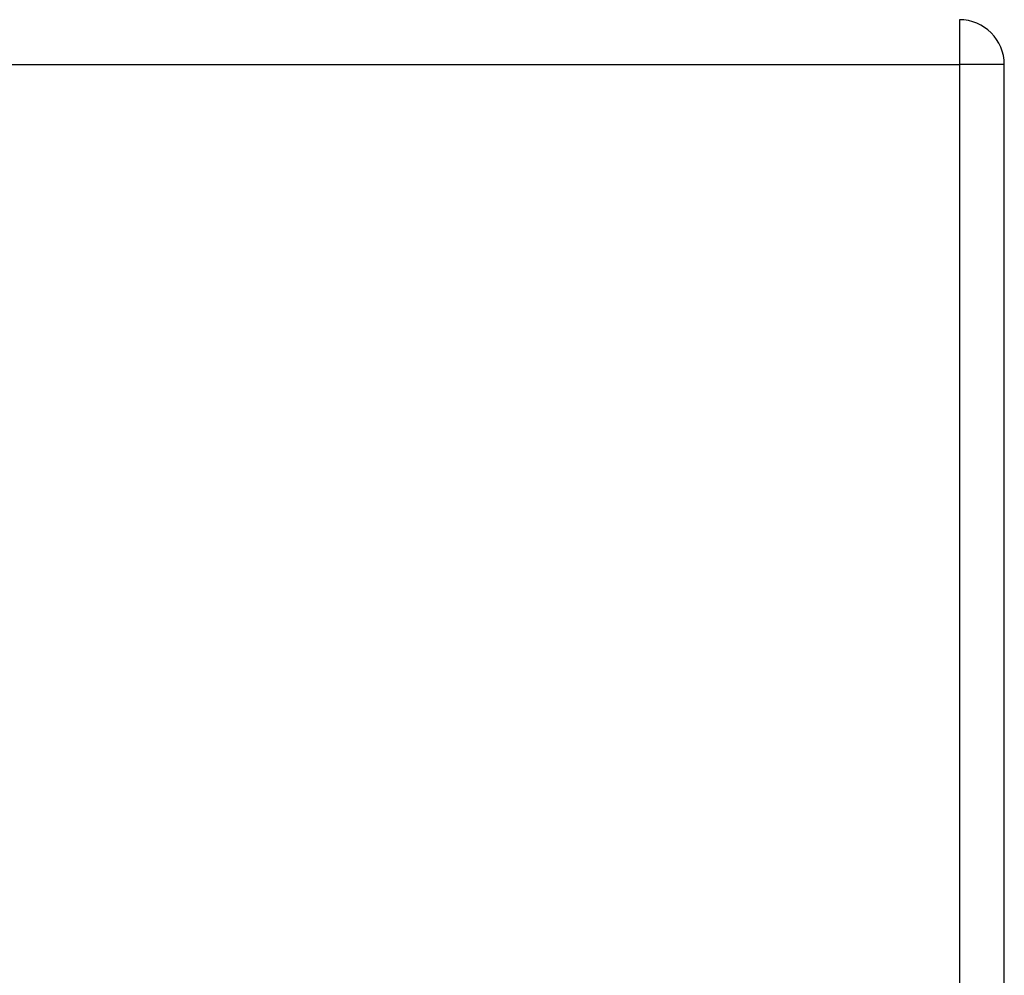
# Model space of a CAD drawing. Header units: inches. Extents: x 25 to 627, y 68 to 290.
# Tile 84 of 250: x 142.82 to 144.99, y 283.35 to 285.45. Entities that reach past the tile are written whole.
import ezdxf

# ---------------------------------------------------------------- set-up
doc = ezdxf.new("R2010")
doc.units = ezdxf.units.IN
doc.header["$MEASUREMENT"] = 0
doc.layers.add('Visible Edges(ANSI)', color=7, linetype='Continuous', lineweight=25)
doc.layers.add('Visible Tangent Edges(ANSI)', color=7, linetype='Continuous', lineweight=25)

msp = doc.modelspace()

# ---------------------------------------------------------------- linework, layer by layer
at = {"layer": 'Visible Edges(ANSI)'}
msp.add_line((144.9911, 273.5508), (144.9911, 285.3528), dxfattribs=at)
msp.add_arc((144.8921, 285.3528), 0.099, 0, 90, dxfattribs=at)
at = {"layer": 'Visible Tangent Edges(ANSI)'}
for p, q in [((144.8921, 285.4518), (144.8921, 285.3528)), ((85.0901, 285.3528), (144.8921, 285.3528)), ((144.8921, 285.3528), (144.8921, 273.5508)), ((144.9911, 285.3528), (144.8921, 285.3528))]:
    msp.add_line(p, q, dxfattribs=at)

doc.saveas('drawing.dxf')
